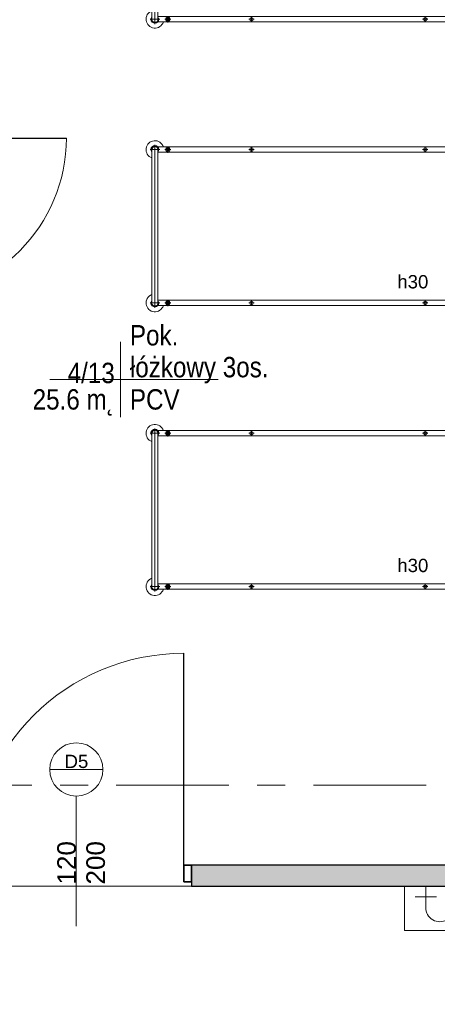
# Model space of a CAD drawing. Header units: centimetres. Extents: x 101 to 4622, y -1383 to 1498.
# Tile 32 of 68: x 2695 to 2931, y 489 to 1044. Entities that reach past the tile are written whole.
import ezdxf

# ---------------------------------------------------------------- set-up
doc = ezdxf.new("R2010")
doc.units = ezdxf.units.CM
doc.linetypes.add('Dash', pattern=[30, 15, -15])
doc.linetypes.add('Oś', pattern=[111.125, 63.5, -15.875, 15.875, -15.875])
for name, color, linetype, lineweight in [('A-ANNO-NOTE', 131, 'Continuous', 18), ('A-AREA', 32, 'Continuous', 18), ('A-AREA-IDEN', 2, 'Continuous', 18), ('A-DETL', 90, 'Continuous', 9), ('A-DETL-GENF', 92, 'Continuous', 18), ('A-DETL-MEDM', 33, 'Continuous', 35), ('A-DOOR', 31, 'Continuous', 25), ('A-DOOR-IDEN', 31, 'Continuous', 18), ('A-WALL', 113, 'Continuous', 25), ('A-WALL-PATT', 111, 'Continuous', 25), ('I-FURN', 30, 'Continuous', 18), ('P-SANR-FIXT', 6, 'Continuous', 18), ('S-GRID', 1, 'Continuous', 18)]:
    doc.layers.add(name, color=color, linetype=linetype, lineweight=lineweight)
doc.styles.add('Arial_1', font='arial.ttf', dxfattribs={"height": 7.5})
doc.styles.add('Arial_4', font='arial.ttf', dxfattribs={"width": 0.85, "height": 11.5})
doc.styles.add('Arial_7', font='arial.ttf', dxfattribs={"height": 10.5})

# ---------------------------------------------------------------- blocks, each defined once
blk = doc.blocks.new('łóżko 195x90 typ FAMED _102039_ - łóżko 195x90 typ FAMED _102039_-832813-4_piętro II PT - projektowany - PPOŻ B')
at = {"layer": 'I-FURN'}
for p, q in [((-43.25, 102.02), (-43.25, 107.47)), ((-43.25, 106.45), (43.25, 106.45)), ((43.25, 102.02), (43.25, 107.47)), ((-45.98, 104.75), (45.97, 104.75)), ((-44.75, 103.1), (-44.75, -102.61)), ((-43.25, 103.05), (43.25, 103.05)), ((-41.75, -102.55), (-41.75, 103.1)), ((41.75, -102.61), (41.75, 103.05)), ((44.75, 103.1), (44.75, -102.61)), ((-45, 96.6), (-41.5, 96.6)), ((-43.25, 94.85), (-43.25, 98.35)), ((45, 96.6), (41.5, 96.6)), ((43.25, 94.85), (43.25, 98.35)), ((-44.75, 48.19), (-41.75, 48.19)), ((-43.25, 49.69), (-43.25, 46.69)), ((44.75, 48.19), (41.75, 48.19)), ((43.25, 49.69), (43.25, 46.69)), ((-44.75, -49.81), (-41.75, -49.81)), ((-43.25, -48.31), (-43.25, -51.31)), ((44.75, -49.81), (41.75, -49.81)), ((43.25, -48.31), (43.25, -51.31)), ((-45, -96.93), (-41.5, -96.93)), ((-43.25, -95.18), (-43.25, -98.68)), ((45, -96.93), (41.5, -96.93)), ((43.25, -95.18), (43.25, -98.68)), ((45.97, -104.25), (-45.98, -104.25)), ((-43.25, -101.53), (-43.25, -106.98)), ((-43.25, -102.55), (43.25, -102.55)), ((43.25, -101.53), (43.25, -106.98)), ((-43.25, -105.95), (43.25, -105.95))]:
    blk.add_line(p, q, dxfattribs=at)
for centre, radius in [((-43.25, 96.6), 1.25), ((-43.25, 96.6), 0.8), ((43.25, 96.6), 1.25), ((43.25, 96.6), 0.8), ((-43.25, 48.19), 1), ((43.25, 48.19), 1), ((-43.25, -49.81), 1), ((43.25, -49.81), 1), ((-43.25, -96.93), 1.25), ((-43.25, -96.93), 0.8), ((43.25, -96.93), 1.25), ((43.25, -96.93), 0.8)]:
    blk.add_circle(centre, radius, dxfattribs=at)
for centre, radius, start, end in [((-43.25, 104.75), 5, 19.8769, 252.5424), ((-43.25, 104.75), 2.23, 49.8221, 312.3887), ((-43.25, 104.75), 1.93, 62.0207, 297.9793), ((-43.25, 104.75), 1.7, 90, 270), ((43.25, 104.75), 5, 287.4576, 160.1231), ((43.25, 104.75), 2.23, 229.8221, 130.1779), ((43.25, 104.75), 1.93, 242.0207, 117.9793), ((43.25, 104.75), 1.7, 270, 90), ((-43.25, -104.25), 5, 107.4576, 340.1231), ((43.25, -104.25), 5, 199.8769, 72.5424), ((-43.25, -104.25), 2.23, 49.8221, 310.1779), ((-43.25, -104.25), 1.93, 62.0207, 297.9793), ((-43.25, -104.25), 1.7, 90, 270), ((43.25, -104.25), 2.23, 229.8221, 130.1779), ((43.25, -104.25), 1.93, 242.0207, 117.9793), ((43.25, -104.25), 1.7, 270, 90)]:
    blk.add_arc(centre, radius, start, end, dxfattribs=at)
blk = doc.blocks.new('DRZWI 1S_łazienkowe - Drzwi 90-1357769-4_piętro II PT - projektowany - PPOŻ B')
at = {"layer": 'A-DETL-GENF'}
for p, q in [((-49.3, 2), (-45, 2)), ((-49.3, -7.5), (-49.3, 2)), ((-45, 2), (-45, -7.5)), ((45, 2), (49.3, 2)), ((45, -7.5), (45, 2)), ((49.3, 2), (49.3, -7.5)), ((-45, -7.5), (-49.3, -7.5)), ((49.3, -7.5), (45, -7.5))]:
    blk.add_line(p, q, dxfattribs=at)
at = {"layer": 'A-DETL-MEDM'}
for p, q in [((-49.3, -7.5), (-49.3, 2)), ((-49.3, 2), (-45, 2)), ((-45, 2), (-45, -7.5)), ((45, 2), (45, -7.5)), ((49.3, 2), (45, 2)), ((49.3, -7.5), (49.3, 2)), ((-45, -7.5), (-49.3, -7.5)), ((45, -7.5), (49.3, -7.5))]:
    blk.add_line(p, q, dxfattribs=at)
at = {"layer": 'A-DOOR', "lineweight": 18}
blk.add_line((0, -30), (0, 30), dxfattribs=at)
at = {"layer": 'A-DOOR'}
blk.add_line((45, -7.5), (45, -96.89), dxfattribs=at)
at = {"layer": 'A-DOOR', "lineweight": 18}
blk.add_arc((45, -6.89), 90, 180.3907, 270, dxfattribs=at)
blk = doc.blocks.new('DRZWI 1S - Drzwi 120-1363990-4_piętro II PT - projektowany - PPOŻ B')
at = {"layer": 'A-DETL-GENF'}
for p, q in [((-65, 6), (-65, -3.5)), ((-60.7, 6), (-65, 6)), ((-60.7, -3.5), (-60.7, 6)), ((65, 6), (60.7, 6)), ((60.7, 6), (60.7, -3.5)), ((65, -3.5), (65, 6)), ((-65, -3.5), (-60.7, -3.5)), ((60.7, -3.5), (65, -3.5))]:
    blk.add_line(p, q, dxfattribs=at)
at = {"layer": 'A-DETL-MEDM'}
for p, q in [((-60.7, 6), (-65, 6)), ((-65, 6), (-65, -3.5)), ((-60.7, -3.5), (-60.7, 6)), ((60.7, -3.5), (60.7, 6)), ((60.7, 6), (65, 6)), ((65, 6), (65, -3.5)), ((-65, -3.5), (-60.7, -3.5)), ((65, -3.5), (60.7, -3.5))]:
    blk.add_line(p, q, dxfattribs=at)
at = {"layer": 'A-DOOR'}
blk.add_line((60.7, 6), (60.7, 125.39), dxfattribs=at)
at = {"layer": 'A-DOOR', "lineweight": 18}
blk.add_line((0, 28.5), (0, -28.5), dxfattribs=at)
blk.add_arc((60.7, 5.39), 120, 90, 179.707, dxfattribs=at)
blk = doc.blocks.new('HYDRANT_PPOZ_SZAFKA_NASCIENNA - SUPRON 3-1488131-4_piętro II PT - projektowany - PPOŻ B')
at = {"layer": 'P-SANR-FIXT'}
for p, q in [((47.5, 31), (-22.5, 31)), ((-22.5, 31), (-22.5, 6)), ((-22.5, 6), (-22.5, 31)), ((-22.5, 31), (47.5, 31)), ((47.5, 6), (47.5, 31)), ((47.5, 31), (47.5, 6)), ((35.5, 6), (35.5, 18)), ((35.5, 12), (29.5, 12)), ((35.5, 12), (41.5, 12))]:
    blk.add_line(p, q, dxfattribs=at)
for centre, radius, start, end in [((2.5, 18), 7, 0, 180), ((27.5, 18), 8, 360, 180), ((-9.5, 18), 5, 180, 0), ((14.5, 18), 5, 180, 0)]:
    blk.add_arc(centre, radius, start, end, dxfattribs=at)
blk = doc.blocks.new('METKA_POMIESZCZENIA1 - Rozbudowana - bez ramki-1409110-4_piętro II PT - projektowany - PPOŻ B')
at = {"layer": 'A-AREA-IDEN'}
for p, q in [((0, 0.425), (0, 0)), ((-0.8, 0), (1.1, 0)), ((0, 0), (0, -0.425))]:
    blk.add_line(p, q, dxfattribs=at)
blk = doc.blocks.new('etykieta drzwi wymiar i kategoria - etykieta drzwi 1S góra-1350608-4_piętro II PT - projektowany - PPOŻ B')
at = {"layer": 'A-DOOR-IDEN'}
for p, q in [((-0.3, 1.498), (0.3, 1.498)), ((0, 0), (0, 1.198))]:
    blk.add_line(p, q, dxfattribs=at)
blk.add_circle((0, 1.498), 0.3, dxfattribs=at)

msp = doc.modelspace()

# ---------------------------------------------------------------- hatches: boundary and pattern name
at = {"layer": 'A-WALL-PATT'}
h = msp.add_hatch(color=9, dxfattribs=at)
h.paths.add_polyline_path([(2372.04, 555.62), (2662.04, 555.62), (2662.04, 567.62), (2372.04, 567.62), (2372.04, 558.12)], flags=0)
h.paths.add_polyline_path([(1811.74, 555.62), (1811.74, 567.62), (1761.04, 567.62), (1761.04, 555.62)], flags=0)
h.paths.add_polyline_path([(2960.63, 555.62), (3006.04, 555.62), (3006.04, 567.62), (2792.04, 567.62), (2792.04, 555.62), (2801.36, 555.62)], flags=0)
h.paths.add_polyline_path([(2242.04, 555.62), (2242.04, 567.62), (1911.74, 567.62), (1911.74, 555.62)], flags=0)

# ---------------------------------------------------------------- linework, layer by layer
at = {"layer": 'A-AREA'}
msp.add_line((2792.04, 555.62), (2662.04, 555.62), dxfattribs=at)
at = {"layer": 'A-DETL', "linetype": 'Dash', "lineweight": 35}
for points, knots in [([(1861.74, 561.62), (1861.74, 511.61), (1861.74, 497.78), (1861.74, 439.12), (1882.16, 439.12), (2934.04, 438.12), (3037.1, 438.12), (3108.91, 440.14), (3110.04, 471.28), (3110.04, 559.12)], [0, 0, 0, 0, 1.339676, 2.35567, 14.723928, 27.57784, 40.994107, 43.247669, 45.334735, 45.334735, 45.334735, 45.334735]), ([(3110.04, 559.12), (3110.04, 502.08), (3109.88, 453.35), (3098.39, 439.12), (3081.04, 439.12), (2935.77, 439.12), (2918.04, 424.78), (2918.04, 380.13), (2918.04, -54.38), (2918.04, -347.2), (2918.04, -391.67), (2895.83, -413.88), (2839.86, -413.88), (2648.62, -413.88)], [0, 0, 0, 0, 1.35675, 2.279339, 4.257674, 6.285447, 8.611779, 14.101329, 22.543857, 30.984352, 35.016506, 36.458314, 39.505398, 39.505398, 39.505398, 39.505398]), ([(3110.04, 559.12), (3110.04, 502.08), (3109.88, 453.35), (3098.39, 439.12), (3081.04, 439.12), (2935.77, 439.12), (2918.04, 424.78), (2918.04, 380.13), (2918.04, -54.38), (2918.04, -347.2), (2918.04, -391.67), (2944.93, -418.55), (3022.64, -413.88), (3270.35, -413.88)], [0, 0, 0, 0, 1.35675, 2.279339, 4.257674, 6.285447, 8.611779, 14.101329, 22.543857, 30.984352, 35.088778, 36.842278, 40.818441, 40.818441, 40.818441, 40.818441])]:
    msp.add_open_spline(points, degree=3, knots=knots, dxfattribs=at)
at = {"layer": 'A-WALL'}
for p, q in [((3006.04, 567.62), (2792.04, 567.62)), ((2792.04, 558.12), (2792.04, 555.62)), ((2792.04, 555.62), (3012.04, 555.62))]:
    msp.add_line(p, q, dxfattribs=at)
at = {"layer": 'S-GRID', "linetype": 'Oś'}
msp.add_line((4591.09, 612.62), (1467.04, 612.62), dxfattribs=at)

# ---------------------------------------------------------------- block references
at = {"layer": 'A-AREA-IDEN', "xscale": 49.99999999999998, "yscale": 49.99999999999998, "zscale": 49.99999999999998}
msp.add_blockref('METKA_POMIESZCZENIA1 - Rozbudowana - bez ramki-1409110-4_piętro II PT - projektowany - PPOŻ B', (2752.04, 841.41), dxfattribs=at)
at = {"layer": 'A-DOOR', "rotation": 90.0000000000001}
msp.add_blockref('DRZWI 1S_łazienkowe - Drzwi 90-1357769-4_piętro II PT - projektowany - PPOŻ B', (2624.54, 932.63), dxfattribs=at)
at = {"layer": 'A-DOOR'}
msp.add_blockref('DRZWI 1S - Drzwi 120-1363990-4_piętro II PT - projektowany - PPOŻ B', (2727.04, 561.62), dxfattribs=at)
at = {"layer": 'A-DOOR-IDEN', "xscale": 49.99999999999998, "yscale": 49.99999999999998, "zscale": 49.99999999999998}
msp.add_blockref('etykieta drzwi wymiar i kategoria - etykieta drzwi 1S góra-1350608-4_piętro II PT - projektowany - PPOŻ B', (2727.04, 546.59), dxfattribs=at)
at = {"layer": 'I-FURN', "rotation": 270.0000000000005}
for p in [(2875.6, 1087.87), (2875.6, 927.87), (2875.6, 767.87)]:
    msp.add_blockref('łóżko 195x90 typ FAMED _102039_ - łóżko 195x90 typ FAMED _102039_-832813-4_piętro II PT - projektowany - PPOŻ B', p, dxfattribs=at)
at = {"layer": 'P-SANR-FIXT', "rotation": 180}
msp.add_blockref('HYDRANT_PPOZ_SZAFKA_NASCIENNA - SUPRON 3-1488131-4_piętro II PT - projektowany - PPOŻ B', (2959.54, 561.62), dxfattribs=at)

# ---------------------------------------------------------------- texts
at = {"layer": 'A-AREA-IDEN', "char_height": 11.5, "line_spacing_factor": 0.936439, "style": 'Arial_4'}
for s, insert, width, attachment_point in [('\\pt42.49997,84.99995,127.50004,170.00002,212.49999,254.99996,297.50005,340.00003,382.5,424.99998,467.49995,510.00004,552.50002,594.99999,637.49997,679.99994,722.50003,765.00001,807.49998,849.99996,892.50005,935.00002,977.5,1019.99998,1062.49995,1105.00004,1147.50002,1189.99999,1232.49997,1275.00006,1317.50003,1360.00001;Pok.\\Płóżkowy 3os.', (2757.25, 839.22), 77.0525, 7), ('\\pxqr,t3.69565,7.3913,11.08696,14.78261,18.47826,22.17391,25.86957,29.56522,33.26087,36.95652,40.65217,44.34783,48.04348,51.73913,55.43478,59.13043,62.82609,66.52174,70.21739,73.91304,77.6087,81.30435,85,88.69565,92.3913,96.08696,99.78261,103.47826,107.17391,110.86957,114.56522,118.26087;{4/13}', (2748.71, 839.22), 26.435, 9), ('\\pt42.49997,84.99995,127.50004,170.00002,212.49999,254.99996,297.50005,340.00003,382.5,424.99998,467.49995,510.00004,552.50002,594.99999,637.49997,679.99994,722.50003,765.00001,807.49998,849.99996,892.50005,935.00002,977.5,1019.99998,1062.49995,1105.00004,1147.50002,1189.99999,1232.49997,1275.00006,1317.50003,1360.00001;25.6 m˛', (2748.71, 835.98), 45.815, 3), ('\\pxt3.69565,7.3913,11.08696,14.78261,18.47826,22.17391,25.86957,29.56522,33.26087,36.95652,40.65217,44.34783,48.04348,51.73913,55.43478,59.13043,62.82609,66.52174,70.21739,73.91304,77.6087,81.30435,85,88.69565,92.3913,96.08696,99.78261,103.47826,107.17391,110.86957,114.56522,118.26087;{PCV}', (2757.25, 835.98), 28.135, 1)]:
    msp.add_mtext(s, dxfattribs=dict(at, insert=insert, width=width, attachment_point=attachment_point))
at = {"layer": 'A-DOOR-IDEN', "insert": (2727.11, 626.01), "char_height": 7.5, "width": 13.9, "attachment_point": 5, "line_spacing_factor": 0.936439, "style": 'Arial_1'}
msp.add_mtext('\\pxqc,t8.46667,16.93333,25.4,33.86667,42.33333,50.8,59.26667,67.73333,76.2,84.66667,93.13333,101.6,110.06667,118.53333,127,135.46667,143.93333,152.4,160.86667,169.33333,177.8,186.26667,194.73333,203.2,211.66667,220.13333,228.6,237.06667,245.53333,254,262.46667,270.93333;{D5}', dxfattribs=at)
at = {"layer": 'A-DOOR-IDEN', "insert": (2729.8, 568.87), "char_height": 10.5, "width": 25.15, "attachment_point": 5, "rotation": 90, "line_spacing_factor": 0.936439, "style": 'Arial_7'}
msp.add_mtext('\\pxqc,t6.04762,12.09524,18.14286,24.19048,30.2381,36.28571,42.33333,48.38095,54.42857,60.47619,66.52381,72.57143,78.61905,84.66667,90.71429,96.7619,102.80952,108.85714,114.90476,120.95238,127,133.04762,139.09524,145.14286,151.19048,157.2381,163.28571,169.33333,175.38095,181.42857,187.47619,193.52381;{120\\P200}', dxfattribs=at)

# ---------------------------------------------------------------- next in the draw order: texts
at = {"layer": 'A-ANNO-NOTE', "char_height": 7.5, "width": 18.382, "attachment_point": 1, "line_spacing_factor": 0.936439, "style": 'Arial_1', "bg_fill": 3, "box_fill_scale": 1.25, "bg_fill_color": 256, "bg_fill_true_color": 13158600, "bg_fill_transparency": 0}
for insert in [(2908.04, 900.32), (2908.04, 740.32)]:
    msp.add_mtext('\\pxt8.46667,16.93333,25.4,33.86667,42.33333,50.8,59.26667,67.73333,76.2,84.66667,93.13333,101.6,110.06667,118.53333,127,135.46667,143.93333,152.4,160.86667,169.33333,177.8,186.26667,194.73333,203.2,211.66667,220.13333,228.6,237.06667,245.53333,254,262.46667,270.93333;{h30}', dxfattribs=dict(at, insert=insert))

# ---------------------------------------------------------------- next in the draw order: texts
at = {"layer": 'A-ANNO-NOTE', "insert": (2908.04, 900.32), "char_height": 7.5, "width": 18.382, "attachment_point": 1, "line_spacing_factor": 0.936439, "style": 'Arial_1', "bg_fill": 3, "box_fill_scale": 1.25, "bg_fill_color": 256, "bg_fill_true_color": 13158600, "bg_fill_transparency": 0}
msp.add_mtext('\\pxt8.46667,16.93333,25.4,33.86667,42.33333,50.8,59.26667,67.73333,76.2,84.66667,93.13333,101.6,110.06667,118.53333,127,135.46667,143.93333,152.4,160.86667,169.33333,177.8,186.26667,194.73333,203.2,211.66667,220.13333,228.6,237.06667,245.53333,254,262.46667,270.93333;{h30}', dxfattribs=at)

doc.saveas('drawing.dxf')
